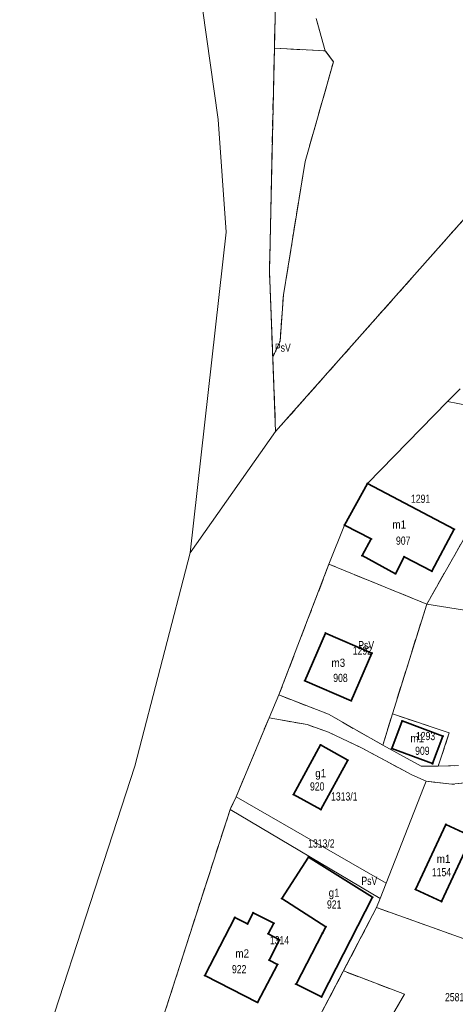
# Model space of a CAD drawing. Header units: metres. Extents: x 7496145 to 7500200, y 5498500 to 5502080.
# Tile 70 of 202: x 7497574 to 7497654, y 5499917 to 5500097. Entities that reach past the tile are written whole.
import ezdxf
from ezdxf.enums import TextEntityAlignment as Align

# ---------------------------------------------------------------- set-up
doc = ezdxf.new("R2010")
doc.units = ezdxf.units.M
doc.header["$MEASUREMENT"] = 0
for name, pattern in [('2.25_0.75', [3, 2.25, -0.75]), ('219-1000', [0]), ('egug-1000', [0])]:
    doc.linetypes.add(name, pattern=pattern)
doc.layers.get('0').update_dxf_attribs({"color": 2, "linetype": 'CONTINUOUS', "lineweight": 5})
for name, color, linetype in [('209-oznaczenie konturu klasyfikacyjnego', 7, 'CONTINUOUS'), ('211-numer działki ewidencyjnej', 7, 'CONTINUOUS'), ('217-kontur klasyfikacyjny', 7, 'CONTINUOUS'), ('218-kontur użytku gruntowego', 7, 'CONTINUOUS'), ('219-działka ewidencyjna', 7, 'CONTINUOUS'), ('312-budynek ewidencyjny', 7, 'CONTINUOUS'), ('312-oznaczenie budynku ewidencyjnego', 7, 'CONTINUOUS'), ('312-oznaczenie budynku ewidencyjnego-Atr117', 7, 'CONTINUOUS'), ('Punkt budynku', 7, 'CONTINUOUS')]:
    doc.layers.add(name, color=color, linetype=linetype)
doc.styles.get("Standard").update_dxf_attribs({"font": 'Working1250', "width": 0.75})

# ---------------------------------------------------------------- blocks, each defined once
blk = doc.blocks.new('PUNKTBUD')
at = {"color": 0}
blk.add_circle((0, 0), 0.09, dxfattribs=at)

msp = doc.modelspace()

# ---------------------------------------------------------------- linework, layer by layer
at = {"layer": '217-kontur klasyfikacyjny', "color": 3, "linetype": '2.25_0.75', "lineweight": 18, "flags": 128}
for points in [[(7497620.72, 5500100.42), (7497620.53, 5500091.77)], [(7497629.86, 5500091.31), (7497628.19, 5500097.2)], [(7497620.53, 5500091.77), (7497619.63, 5500050.89)], [(7497620.53, 5500091.77), (7497629.86, 5500091.31)], [(7497631.34, 5500089.28), (7497629.86, 5500091.31)], [(7497626.18, 5500071.03), (7497631.34, 5500089.28)], [(7497620.77, 5500021.64), (7497668.32, 5500075.22)], [(7497622.19, 5500046.64), (7497626.18, 5500071.03)], [(7497619.63, 5500050.89), (7497620.24, 5500035.24)], [(7497621.57, 5500038.14), (7497622.19, 5500046.64)], [(7497620.24, 5500035.24), (7497621.57, 5500038.14)], [(7497620.24, 5500035.24), (7497620.77, 5500021.64)], [(7497660.57, 5500011.35), (7497648.44, 5499990.05)], [(7497630.54, 5499997.34), (7497621.36, 5499973.41)], [(7497648.44, 5499990.05), (7497630.54, 5499997.34)], [(7497642.15, 5499969.94), (7497648.44, 5499990.05)], [(7497621.36, 5499973.41), (7497630.42, 5499969.9)], [(7497619.56, 5499969.24), (7497613.53, 5499954.78)], [(7497626.52, 5499967.99), (7497619.56, 5499969.24)], [(7497630.42, 5499969.9), (7497640.38, 5499964.24)], [(7497640.38, 5499964.24), (7497642.15, 5499969.94)], [(7497642.15, 5499969.94), (7497652.56, 5499966.49)], [(7497630.47, 5499966.61), (7497626.52, 5499967.99)], [(7497636.61, 5499963.66), (7497630.47, 5499966.61)], [(7497652.56, 5499966.49), (7497650.54, 5499960.36)], [(7497645.69, 5499958.81), (7497636.61, 5499963.66)], [(7497650.54, 5499960.36), (7497654.29, 5499960.49)], [(7497648.31, 5499957.61), (7497645.69, 5499958.81)], [(7497653.06, 5499957.06), (7497648.31, 5499957.61)], [(7497656.54, 5499957.44), (7497653.06, 5499957.06)], [(7497613.53, 5499954.78), (7497612.43, 5499952.47)], [(7497612.43, 5499952.47), (7497599.5, 5499912.38)], [(7497633.19, 5499922.9), (7497639.26, 5499934.49)], [(7497639.26, 5499934.49), (7497660.94, 5499926.77)], [(7497633.19, 5499922.9), (7497623.54, 5499904.59)], [(7497644.39, 5499918.65), (7497633.19, 5499922.9)], [(7497633.19, 5499899.44), (7497644.39, 5499918.65)]]:
    msp.add_lwpolyline(points, dxfattribs=at)
at = {"layer": '218-kontur użytku gruntowego', "color": 3, "linetype": 'egug-1000', "lineweight": 18, "flags": 128}
for points in [[(7497579.3, 5500297.93), (7497610.26, 5500078.75)], [(7497620.72, 5500100.42), (7497620.53, 5500091.77)], [(7497629.86, 5500091.31), (7497628.19, 5500097.2)], [(7497620.53, 5500091.77), (7497619.63, 5500050.89)], [(7497620.53, 5500091.77), (7497629.86, 5500091.31)], [(7497631.34, 5500089.28), (7497629.86, 5500091.31)], [(7497626.18, 5500071.03), (7497631.34, 5500089.28)], [(7497610.26, 5500078.75), (7497611.69, 5500058.13)], [(7497620.77, 5500021.64), (7497668.32, 5500075.22)], [(7497622.19, 5500046.64), (7497626.18, 5500071.03)], [(7497611.69, 5500058.13), (7497605.1, 5499999.44)], [(7497619.63, 5500050.89), (7497620.24, 5500035.24)], [(7497621.57, 5500038.14), (7497622.19, 5500046.64)], [(7497620.24, 5500035.24), (7497621.57, 5500038.14)], [(7497620.24, 5500035.24), (7497620.77, 5500021.64)], [(7497654.59, 5500029.47), (7497652.24, 5500027.1)], [(7497652.24, 5500027.1), (7497637.57, 5500012.13)], [(7497652.24, 5500027.1), (7497657.92, 5500026.03)], [(7497605.1, 5499999.44), (7497620.77, 5500021.64)], [(7497637.57, 5500012.13), (7497633.37, 5500004.48)], [(7497660.57, 5500011.35), (7497648.44, 5499990.05)], [(7497633.37, 5500004.48), (7497630.54, 5499997.34)], [(7497594.95, 5499960.37), (7497605.1, 5499999.44)], [(7497630.54, 5499997.34), (7497621.36, 5499973.41)], [(7497648.44, 5499990.05), (7497630.54, 5499997.34)], [(7497648.44, 5499990.05), (7497642.15, 5499969.94)], [(7497621.36, 5499973.41), (7497630.42, 5499969.9)], [(7497619.56, 5499969.24), (7497613.53, 5499954.78)], [(7497626.52, 5499967.99), (7497619.56, 5499969.24)], [(7497630.42, 5499969.9), (7497640.38, 5499964.24)], [(7497642.15, 5499969.94), (7497640.38, 5499964.24)], [(7497652.56, 5499966.49), (7497642.15, 5499969.94)], [(7497630.47, 5499966.61), (7497626.52, 5499967.99)], [(7497636.61, 5499963.66), (7497630.47, 5499966.61)], [(7497650.54, 5499960.36), (7497652.56, 5499966.49)], [(7497645.69, 5499958.81), (7497636.61, 5499963.66)], [(7497640.38, 5499964.24), (7497647.45, 5499960.38)], [(7497571.35, 5499887.77), (7497594.95, 5499960.37)], [(7497647.45, 5499960.38), (7497650.54, 5499960.36)], [(7497650.54, 5499960.36), (7497654.29, 5499960.49)], [(7497648.31, 5499957.61), (7497645.69, 5499958.81)], [(7497653.06, 5499957.06), (7497648.31, 5499957.61)], [(7497656.54, 5499957.44), (7497653.06, 5499957.06)], [(7497613.53, 5499954.78), (7497612.43, 5499952.47)], [(7497612.43, 5499952.47), (7497599.5, 5499912.38)], [(7497633.19, 5499922.9), (7497639.26, 5499934.49)], [(7497639.26, 5499934.49), (7497660.94, 5499926.77)], [(7497633.19, 5499922.9), (7497623.54, 5499904.59)], [(7497644.39, 5499918.65), (7497633.19, 5499922.9)], [(7497633.19, 5499899.44), (7497644.39, 5499918.65)]]:
    msp.add_lwpolyline(points, dxfattribs=at)
at = {"layer": '219-działka ewidencyjna', "color": 3, "linetype": '219-1000', "lineweight": 18, "flags": 128}
for points in [[(7497619.63, 5500050.89), (7497620.72, 5500100.42)], [(7497619.63, 5500050.89), (7497620.72, 5500100.42)], [(7497620.77, 5500021.64), (7497668.32, 5500075.22)], [(7497620.77, 5500021.64), (7497668.32, 5500075.22)], [(7497619.63, 5500050.89), (7497620.77, 5500021.64)], [(7497619.63, 5500050.89), (7497620.77, 5500021.64)], [(7497654.59, 5500029.47), (7497652.24, 5500027.1)], [(7497654.59, 5500029.47), (7497652.24, 5500027.1)], [(7497637.57, 5500012.13), (7497652.24, 5500027.1)], [(7497637.57, 5500012.13), (7497652.24, 5500027.1)], [(7497657.92, 5500026.03), (7497652.24, 5500027.1)], [(7497605.1, 5499999.44), (7497620.77, 5500021.64)], [(7497633.37, 5500004.48), (7497637.57, 5500012.13)], [(7497633.37, 5500004.48), (7497637.57, 5500012.13)], [(7497648.44, 5499990.05), (7497660.57, 5500011.35)], [(7497630.54, 5499997.34), (7497633.37, 5500004.48)], [(7497630.54, 5499997.34), (7497633.37, 5500004.48)], [(7497594.95, 5499960.37), (7497605.1, 5499999.44)], [(7497621.36, 5499973.41), (7497630.54, 5499997.34)], [(7497621.36, 5499973.41), (7497630.54, 5499997.34)], [(7497630.54, 5499997.34), (7497648.44, 5499990.05)], [(7497642.15, 5499969.94), (7497648.44, 5499990.05)], [(7497648.44, 5499990.05), (7497668.42, 5499986.83)], [(7497621.36, 5499973.41), (7497619.56, 5499969.24)], [(7497621.36, 5499973.41), (7497630.42, 5499969.9)], [(7497613.53, 5499954.78), (7497619.56, 5499969.24)], [(7497613.53, 5499954.78), (7497619.56, 5499969.24)], [(7497619.56, 5499969.24), (7497626.52, 5499967.99)], [(7497630.42, 5499969.9), (7497640.38, 5499964.24)], [(7497640.38, 5499964.24), (7497642.15, 5499969.94)], [(7497642.15, 5499969.94), (7497652.56, 5499966.49)], [(7497626.52, 5499967.99), (7497630.47, 5499966.61)], [(7497630.47, 5499966.61), (7497636.61, 5499963.66)], [(7497650.54, 5499960.36), (7497652.56, 5499966.49)], [(7497636.61, 5499963.66), (7497645.69, 5499958.81)], [(7497640.38, 5499964.24), (7497647.45, 5499960.38)], [(7497571.35, 5499887.77), (7497594.95, 5499960.37)], [(7497647.45, 5499960.38), (7497650.54, 5499960.36)], [(7497650.54, 5499960.36), (7497654.29, 5499960.49)], [(7497645.69, 5499958.81), (7497648.31, 5499957.61)], [(7497641.01, 5499938.94), (7497647.84, 5499956.42)], [(7497647.84, 5499956.42), (7497648.31, 5499957.61)], [(7497648.31, 5499957.61), (7497653.06, 5499957.06)], [(7497653.06, 5499957.06), (7497656.54, 5499957.44)], [(7497612.43, 5499952.47), (7497613.53, 5499954.78)], [(7497612.43, 5499952.47), (7497613.53, 5499954.78)], [(7497613.53, 5499954.78), (7497641.01, 5499938.94)], [(7497599.5, 5499912.38), (7497612.43, 5499952.47)], [(7497612.43, 5499952.47), (7497639.92, 5499936.19)], [(7497639.92, 5499936.19), (7497641.01, 5499938.94)], [(7497639.26, 5499934.49), (7497639.92, 5499936.19)], [(7497639.26, 5499934.49), (7497623.54, 5499904.59)], [(7497639.26, 5499934.49), (7497660.94, 5499926.77)]]:
    msp.add_lwpolyline(points, dxfattribs=at)
at = {"layer": '312-budynek ewidencyjny', "color": 7, "linetype": 'Continuous', "lineweight": 35, "flags": 128}
for points in [[(7497633.37, 5500004.48), (7497637.57, 5500012.13)], [(7497637.57, 5500012.13), (7497653.44, 5500003.74)], [(7497638.24, 5500001.96), (7497633.37, 5500004.48)], [(7497653.44, 5500003.74), (7497649.37, 5499996.05)], [(7497636.63, 5499998.91), (7497638.24, 5500001.96)], [(7497642.7, 5499995.61), (7497636.63, 5499998.91)], [(7497644.33, 5499998.71), (7497642.7, 5499995.61)], [(7497649.37, 5499996.05), (7497644.33, 5499998.71)], [(7497626.13, 5499976.02), (7497629.89, 5499984.75)], [(7497629.89, 5499984.75), (7497638.37, 5499981.09)], [(7497638.37, 5499981.09), (7497634.61, 5499972.36)], [(7497634.61, 5499972.36), (7497626.13, 5499976.02)], [(7497642.05, 5499963.61), (7497643.93, 5499968.67)], [(7497643.93, 5499968.67), (7497651.38, 5499965.9)], [(7497651.38, 5499965.9), (7497649.5, 5499960.84)], [(7497624.05, 5499955.17), (7497629, 5499964.27)], [(7497629, 5499964.27), (7497633.98, 5499961.48)], [(7497649.5, 5499960.84), (7497642.05, 5499963.61)], [(7497633.98, 5499961.48), (7497629.06, 5499952.44)], [(7497629.06, 5499952.44), (7497624.05, 5499955.17)], [(7497646.39, 5499937.82), (7497651.94, 5499949.73)], [(7497651.94, 5499949.73), (7497656.68, 5499947.5)], [(7497656.68, 5499947.5), (7497651.13, 5499935.61)], [(7497621.91, 5499936.16), (7497626.78, 5499943.75)], [(7497626.78, 5499943.75), (7497638.5, 5499936.4)], [(7497651.13, 5499935.61), (7497646.39, 5499937.82)], [(7497629.96, 5499931), (7497621.91, 5499936.16)], [(7497638.5, 5499936.4), (7497629.18, 5499918.16)], [(7497615.6, 5499931.51), (7497616.65, 5499933.56)], [(7497616.65, 5499933.56), (7497620.42, 5499931.62)], [(7497607.8, 5499922.05), (7497613.29, 5499932.7)], [(7497613.29, 5499932.7), (7497615.6, 5499931.51)], [(7497620.42, 5499931.62), (7497619.41, 5499929.7)], [(7497619.41, 5499929.7), (7497621.5, 5499928.6)], [(7497624.5, 5499920.5), (7497629.37, 5499929.83)], [(7497629.37, 5499929.83), (7497629.96, 5499931)], [(7497621.5, 5499928.6), (7497619.56, 5499924.89)], [(7497621.09, 5499924.09), (7497617.45, 5499917.15)], [(7497619.56, 5499924.89), (7497621.09, 5499924.09)], [(7497617.45, 5499917.15), (7497607.8, 5499922.05)], [(7497629.18, 5499918.16), (7497624.5, 5499920.5)]]:
    msp.add_lwpolyline(points, dxfattribs=at)

# ---------------------------------------------------------------- block references
at = {"layer": 'Punkt budynku', "color": 5, "linetype": 'Continuous', "lineweight": 13}
for p in [(7497637.57, 5500012.13), (7497633.37, 5500004.48), (7497653.44, 5500003.74), (7497638.24, 5500001.96), (7497636.63, 5499998.91), (7497644.33, 5499998.71), (7497649.37, 5499996.05), (7497642.7, 5499995.61), (7497629.89, 5499984.75), (7497638.37, 5499981.09), (7497626.13, 5499976.02), (7497634.61, 5499972.36), (7497643.93, 5499968.67), (7497651.38, 5499965.9), (7497629, 5499964.27), (7497642.05, 5499963.61), (7497633.98, 5499961.48), (7497649.5, 5499960.84), (7497624.05, 5499955.17), (7497629.06, 5499952.44), (7497651.94, 5499949.73), (7497626.78, 5499943.75), (7497646.39, 5499937.82), (7497621.91, 5499936.16), (7497638.5, 5499936.4), (7497651.13, 5499935.61), (7497616.65, 5499933.56), (7497613.29, 5499932.7), (7497615.6, 5499931.51), (7497620.42, 5499931.62), (7497619.41, 5499929.7), (7497629.37, 5499929.83), (7497629.96, 5499931), (7497621.5, 5499928.6), (7497619.56, 5499924.89), (7497621.09, 5499924.09), (7497607.8, 5499922.05), (7497624.5, 5499920.5), (7497617.45, 5499917.15), (7497629.18, 5499918.16)]:
    msp.add_blockref('PUNKTBUD', p, dxfattribs=at)

# ---------------------------------------------------------------- texts
at = {"layer": '209-oznaczenie konturu klasyfikacyjnego', "color": 3, "linetype": 'Continuous', "lineweight": 18, "width": 0.79}
for p in [(7497620.63, 5500036.24), (7497635.9, 5499981.79), (7497636.48, 5499938.65)]:
    msp.add_text('PsV', height=1.5, dxfattribs=at).set_placement(p)
at = {"layer": '211-numer działki ewidencyjnej', "color": 3, "linetype": 'Continuous', "lineweight": 18, "width": 0.79}
for s, p in [('1291', (7497645.56, 5500008.58)), ('1292', (7497634.9, 5499980.79)), ('1293', (7497646.47, 5499965.15)), ('1313/1', (7497630.92, 5499954.09)), ('1313/2', (7497626.72, 5499945.49))]:
    msp.add_text(s, height=1.5, dxfattribs=at).set_placement(p)
for s, p in [('1314', (7497619.71, 5499929.27)), ('2581/1', (7497651.79, 5499918.86))]:
    msp.add_text(s, height=1.5, dxfattribs=at).set_placement(p, align=Align.TOP_LEFT)
at = {"layer": '312-oznaczenie budynku ewidencyjnego', "color": 7, "linetype": 'Continuous', "lineweight": 18, "width": 0.79}
for s, p in [('907', (7497642.81, 5500002.41)), ('908', (7497631.32, 5499977.29)), ('909', (7497646.32, 5499963.95)), ('920', (7497627.06, 5499957.42)), ('1154', (7497649.38, 5499941.74)), ('921', (7497630.17, 5499935.82)), ('922', (7497612.77, 5499923.98))]:
    msp.add_text(s, height=1.5, dxfattribs=at).set_placement(p, align=Align.TOP_LEFT)
at = {"layer": '312-oznaczenie budynku ewidencyjnego-Atr117', "color": 7, "width": 0.9}
for s, p in [('m1', (7497643.41, 5500003.87)), ('m3', (7497632.25, 5499978.56)), ('m1', (7497646.72, 5499964.76)), ('g1', (7497629.02, 5499958.36)), ('m1', (7497651.54, 5499942.67)), ('m2', (7497614.65, 5499925.36))]:
    msp.add_text(s, height=1.5, dxfattribs=at).set_placement(p, align=Align.CENTER)
msp.add_text('g1', height=1.5, dxfattribs=at).set_placement((7497630.48, 5499937.98), align=Align.TOP_LEFT)

doc.saveas('drawing.dxf')
